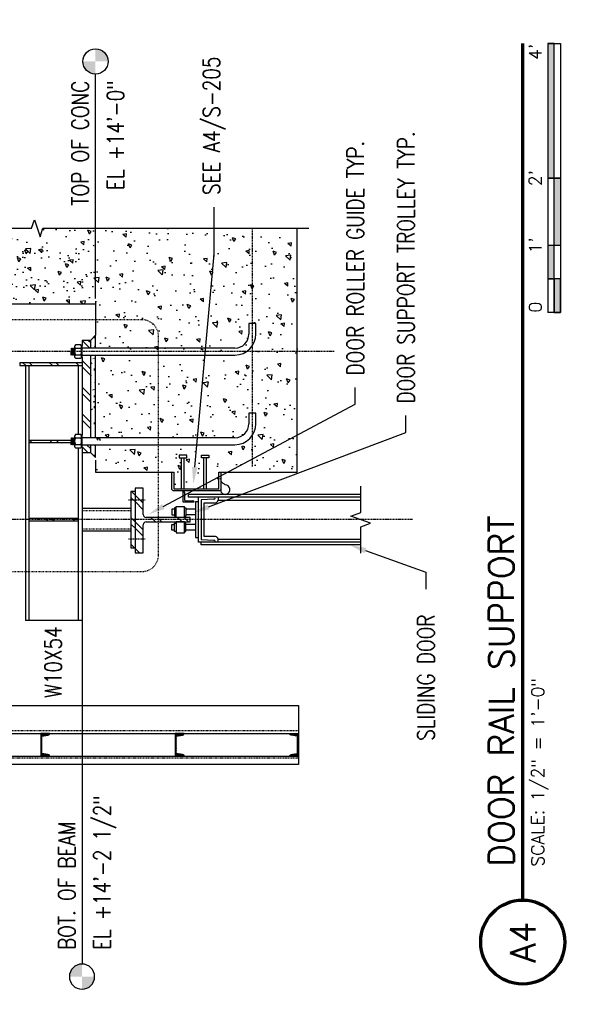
# Model space of a CAD drawing. Header units: inches. Extents: x -16710 to 18720, y -1252 to 1160.
# Tile 29 of 35: x 5022 to 5123, y -646 to -470. Entities that reach past the tile are written whole.
import ezdxf
from ezdxf import colors
from ezdxf.entities.mleader import LeaderData, LeaderLine
from ezdxf.enums import TextEntityAlignment as Align
from ezdxf.math import Vec2, Vec3

# ---------------------------------------------------------------- set-up
doc = ezdxf.new("R2010")
doc.units = ezdxf.units.IN
doc.header["$MEASUREMENT"] = 0
for name, pattern in [('Center 1_4_', [0.53125, 0.25, -0.09375, 0.09375, -0.09375]), ('Dash', [0.25, 0.125, -0.125]), ('Dash - 1_16_', [0.1875, 0.125, -0.0625]), ('Hidden 3_32_', [0.140625, 0.09375, -0.046875])]:
    doc.linetypes.add(name, pattern=pattern)
doc.layers.get('0').update_dxf_attribs({"color": 243})
for name, color, linetype in [('A-WALL-PATT', 8, 'Continuous'), ('G-ANNO-TTLB', 7, 'Continuous'), ('S-ANNO-NOTE', 2, 'Continuous'), ('S-ANNO-SYMB', 2, 'Continuous'), ('S-BEAM', 3, 'Continuous'), ('S-COLS', 3, 'Continuous'), ('S-DETL', 90, 'Continuous'), ('S-DETL-CNTR', 1, 'Center 1_4_'), ('S-DETL-GENF', 92, 'Continuous'), ('S-DETL-GENF-HDLN', 1, 'Dash'), ('S-DETL-MEDM', 3, 'Continuous'), ('S-DETL-PATT', 8, 'Continuous'), ('S-DETL-THIN', 1, 'Continuous')]:
    doc.layers.add(name, color=color, linetype=linetype)
doc.layers.get('0').off()
doc.styles.add('Annotative', font='romans.shx', dxfattribs={"width": 0.8, "height": 0.125})
doc.styles.add('Arial', font='romans.shx', dxfattribs={"width": 0.8})
pattern_1 = [(45, (101.6158, 11.235), (-2.37588, 2.37588), []), (45, (101.6158, 14.835), (-2.37588, 2.37588), [])]
pattern_2 = [(45, (-1647.78537, -92.01282), (-0.176776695, 0.176776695), []), (45, (-1647.78537, -91.88782), (-0.176776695, 0.176776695), [])]

# ---------------------------------------------------------------- blocks, each defined once
blk = doc.blocks.new('050500_SteelBasePlate-Section - base plate detail-1792527-DOOR RAIL SUPPORT 3')
at = {"layer": 'S-DETL-GENF'}
h = blk.add_hatch(dxfattribs=at)
h.set_pattern_fill('FP_3', color=256, style=0, pattern_type=2)
h.set_pattern_definition([(45, (820.925, 103), (-2.37588, 2.37588), []), (45, (820.925, 106.6), (-2.37588, 2.37588), [])])
h.paths.add_polyline_path([(824.83, 168.9), (826.21, 168.9), (826.21, 170.4), (824.83, 170.39), (824.83, 170.27)])
h.paths.add_polyline_path([(806.58, 168.9), (807.58, 168.9), (807.58, 170.39), (806.21, 170.4), (806.21, 168.9)])
h.paths.add_polyline_path([(808.83, 168.9), (823.58, 168.9), (823.58, 170.39), (808.83, 170.39)])
at = {"layer": 'S-DETL-MEDM', "lineweight": 9}
h = blk.add_hatch(dxfattribs=at)
h.set_pattern_fill('FP_4', color=256, style=0, pattern_type=2)
h.set_pattern_definition([(0, (820.925, 103), (3.84, 0.96), [0.3168, -2.563, 0.3168, -2.563, -15.36]), (0, (820.925, 103), (3.84, 0.96), [-5.76, 0.3168, -5.443, 0.3168, -2.563, -6.72]), (0, (820.925, 103), (3.84, 0.96), [-14.4, 0.3168, -1.603, 0.3168, -4.483]), (120, (822.365, 103.48), (-2.751384, 2.845538), [0.3168, -2.563, 0.3168, -2.563, -15.36]), (120, (822.365, 103.48), (-2.751384, 2.845538), [-5.76, 0.3168, -5.443, 0.3168, -2.563, -6.72]), (120, (822.365, 103.48), (-2.751384, 2.845538), [-14.4, 0.3168, -1.603, 0.3168, -4.483]), (240, (822.845, 105.4), (-1.088616, -3.805538), [0.3168, -2.563, 0.3168, -2.563, -15.36]), (240, (822.845, 105.4), (-1.088616, -3.805538), [-5.76, 0.3168, -5.443, 0.3168, -2.563, -6.72]), (240, (822.845, 105.4), (-1.088616, -3.805538), [-14.4, 0.3168, -1.603, 0.3168, -4.483])])
h.paths.add_polyline_path([(824.83, 168), (827.11, 168), (826.21, 168.9), (824.83, 168.9)])
h.paths.add_polyline_path([(806.58, 168), (807.58, 168), (807.58, 168.9), (806.21, 168.9), (805.31, 168)])
h.paths.add_polyline_path([(823.58, 168), (823.58, 168.9), (808.83, 168.9), (808.83, 168), (822.8, 168)])
at = {"layer": 'S-DETL-MEDM'}
for p, q in [((806.21, 168.9), (805.31, 168)), ((807.13, 170.4), (806.21, 170.4)), ((806.21, 170.4), (806.21, 168.9)), ((807.58, 168.9), (806.21, 168.9)), ((823.58, 168.9), (808.83, 168.9)), ((823.13, 170.4), (809.28, 170.4)), ((826.21, 168.9), (824.83, 168.9)), ((826.21, 170.4), (825.28, 170.4)), ((826.21, 168.9), (826.21, 170.4)), ((827.11, 168), (826.21, 168.9)), ((805.31, 168), (807.58, 168)), ((808.83, 168), (823.58, 168)), ((824.83, 168), (827.11, 168))]:
    blk.add_line(p, q, dxfattribs=at)
blk = doc.blocks.new('anchor bolts hook-side - 1 1_4_-1810053-DOOR RAIL SUPPORT 3')
at = {"layer": 'S-DETL-GENF', "lineweight": -3}
for p, q in [((824.72, 172.35), (823.58, 172.35)), ((823.58, 172.35), (823.69, 172.27)), ((823.58, 172.35), (824.83, 172.27)), ((823.69, 172.27), (823.58, 172.19)), ((823.69, 172.27), (824.72, 172.19)), ((824.83, 172.27), (824.72, 172.35)), ((824.72, 172.19), (824.83, 172.27)), ((823.04, 171.57), (823.04, 170.62)), ((825.28, 170.47), (823.13, 170.47)), ((823.13, 170.47), (823.13, 170.39)), ((823.33, 170.47), (823.13, 170.47)), ((823.58, 171.72), (823.33, 171.72)), ((823.58, 172.19), (823.69, 172.11)), ((823.58, 172.19), (824.83, 172.11)), ((823.69, 172.11), (823.58, 172.03)), ((823.58, 172.03), (823.69, 171.96)), ((823.58, 172.03), (824.83, 171.96)), ((823.69, 171.96), (823.58, 171.88)), ((823.58, 171.88), (823.69, 171.8)), ((823.58, 171.88), (824.84, 171.8)), ((823.69, 171.8), (823.58, 171.72)), ((823.58, 171.72), (824.72, 171.72)), ((823.62, 171.57), (823.62, 170.62)), ((823.69, 172.11), (824.72, 172.03)), ((823.69, 171.96), (824.72, 171.88)), ((823.69, 171.8), (824.72, 171.72)), ((824.83, 172.11), (824.72, 172.19)), ((824.72, 172.03), (824.83, 172.11)), ((824.83, 171.96), (824.72, 172.03)), ((824.72, 171.88), (824.83, 171.96)), ((824.84, 171.8), (824.72, 171.88)), ((824.72, 171.72), (824.84, 171.8)), ((825.09, 171.72), (824.72, 171.72)), ((824.8, 171.57), (824.8, 170.62)), ((825.09, 170.47), (825.28, 170.47)), ((825.28, 170.39), (825.28, 170.47)), ((825.38, 170.62), (825.38, 171.57)), ((823.13, 170.39), (825.28, 170.39)), ((823.58, 170.39), (823.58, 143.12)), ((824.83, 143.12), (824.83, 170.39)), ((829.21, 140.62), (827.33, 140.62)), ((829.21, 139.37), (829.21, 140.62)), ((827.33, 139.37), (829.21, 139.37))]:
    blk.add_line(p, q, dxfattribs=at)
for centre, radius, start, end in [((823.33, 171.37), 0.352, 90, 145.4216), ((823.33, 171.37), 0.352, 34.5784, 145.4216), ((823.33, 170.82), 0.352, 214.5784, 270), ((823.33, 170.82), 0.352, 214.5784, 325.4216), ((824.21, 170.5), 1.22, 61.0365, 118.9635), ((824.21, 171.69), 1.22, 241.0365, 298.9635), ((825.09, 171.37), 0.352, 34.5784, 145.4216), ((825.09, 170.82), 0.352, 214.5784, 325.4216), ((825.09, 171.37), 0.352, 34.5784, 90), ((825.09, 171.37), 0.352, 34.5784, 90), ((825.09, 170.82), 0.352, 270, 325.4216), ((827.33, 143.12), 3.75, 180, 270), ((827.33, 143.12), 2.5, 180, 270)]:
    blk.add_arc(centre, radius, start, end, dxfattribs=at)
blk = doc.blocks.new('051200_SteelFraming-AISC-Tube-Shapes-Side - HSS4X4X3_8-2078415-DOOR RAIL SUPPORT 3')
at = {"layer": 'S-DETL-GENF', "lineweight": -3}
for p, q in [((796.71, 170.4), (792.71, 170.4)), ((792.71, 170.4), (792.71, 161.66)), ((796.71, 161.66), (796.71, 170.4))]:
    blk.add_line(p, q, dxfattribs=at)
at = {"layer": 'S-DETL-GENF-HDLN', "lineweight": -3}
for p, q in [((793.05, 170.4), (793.05, 161.66)), ((796.36, 170.4), (796.36, 161.66))]:
    blk.add_line(p, q, dxfattribs=at)
blk = doc.blocks.new('Break Line - Break Line-2027386-DOOR RAIL SUPPORT 3')
at = {"layer": 'S-DETL-MEDM'}
for p, q in [((843.71, 222.27), (843.71, 179.42)), ((843.71, 179.42), (845.21, 178.92)), ((845.21, 178.92), (842.21, 177.92)), ((842.21, 177.92), (843.71, 177.42)), ((843.71, 177.42), (843.71, 129.94))]:
    blk.add_line(p, q, dxfattribs=at)
blk = doc.blocks.new('*U151')
at = {"linetype": 'Continuous', "lineweight": 70}
blk.add_line((1.125, 0.625), (7.4939, 0.625), dxfattribs=at)
at = {"lineweight": 70}
blk.add_circle((0.8125, 0.625), 0.3125, dxfattribs=at)
at = {"style": 'Arial'}
blk.add_attdef('DRAWING_AREA_TITLE', text='', height=0.1875, dxfattribs=at).set_placement((1.3743, 0.6339), align=Align.BOTTOM_LEFT)
blk.add_attdef('X#', text='', height=0.1875, dxfattribs=at).set_placement((0.8125, 0.625), align=Align.MIDDLE_CENTER)
blk.add_attdef('SCALE:', text='', height=0.0938, dxfattribs=at).set_placement((1.3743, 0.5606), align=Align.TOP_LEFT)
blk = doc.blocks.new('*U158')
for points in [[(-1.75, -0.2344), (-1.5, -0.2344), (-1.5, -0.1875), (-1.75, -0.1875)], [(-1, -0.2344), (0, -0.2344), (0, -0.1875), (-1, -0.1875)], [(-2, -0.2812), (-1.75, -0.2812), (-1.75, -0.2344), (-2, -0.2344)], [(-1.5, -0.2344), (-1, -0.2344), (-1, -0.2812), (-1.5, -0.2812)]]:
    blk.add_hatch(color=256).paths.add_polyline_path(points)
for p, q in [((0, -0.1875), (-2, -0.1875)), ((-2, -0.2812), (-2, -0.1875)), ((-1.75, -0.2812), (-1.75, -0.1875)), ((-1.5, -0.2812), (-1.5, -0.1875)), ((-1, -0.2812), (-1, -0.1885)), ((0, -0.1875), (0, -0.2812)), ((-2, -0.2344), (0, -0.2344)), ((0, -0.2812), (-2, -0.2812))]:
    blk.add_line(p, q)
at = {"flags": 128}
for points in [[(-1.75, -0.2344), (-1.5, -0.2344), (-1.5, -0.1875), (-1.75, -0.1875), (-1.75, -0.2344)], [(-1, -0.2344), (0, -0.2344), (0, -0.1875), (-1, -0.1875), (-1, -0.2344)], [(-2, -0.2812), (-1.75, -0.2812), (-1.75, -0.2344), (-2, -0.2344), (-2, -0.2812)], [(-1.5, -0.2344), (-1, -0.2344), (-1, -0.2812), (-1.5, -0.2812), (-1.5, -0.2344)]]:
    blk.add_lwpolyline(points, close=True, dxfattribs=at)
at = {"style": 'Arial'}
blk.add_text('0', height=0.0937, dxfattribs=at).set_placement((-2, -0.0937), align=Align.MIDDLE_LEFT)
for s, p in [("1'", (-1.5, -0.0937)), ("2'", (-1, -0.0937))]:
    blk.add_text(s, height=0.09375, dxfattribs=at).set_placement(p, align=Align.MIDDLE_CENTER)
blk.add_text("4'", height=0.09375, dxfattribs=at).set_placement((0, -0.0937), align=Align.MIDDLE_RIGHT)
blk = doc.blocks.new('Level Circle AEC')
at = {"layer": 'S-ANNO-SYMB', "lineweight": -3}
h = blk.add_hatch(color=256, dxfattribs=at)
edge = h.paths.add_edge_path()
edge.add_line((373.71, 0), (367.71, 0))
edge.add_arc((373.71, 0), 6, 90, 180, ccw=False)
edge.add_line((373.71, 6), (373.71, 0))
h = blk.add_hatch(color=256, dxfattribs=at)
edge = h.paths.add_edge_path()
edge.add_line((373.71, -6), (373.71, 0))
edge.add_line((373.71, 0), (379.71, 0))
edge.add_arc((373.71, 0), 6, 270, 360, ccw=False)
blk.add_circle((373.71, 0), 6, dxfattribs=at)
blk = doc.blocks.new('051200_StructuralFraming-C-Channel - C4X5_4-V15-DOOR RAIL SUPPORT 2')
at = {"lineweight": -3}
for p, q in [((753.71, 202), (753.71, 200.42)), ((757.71, 202), (753.71, 202)), ((754, 200.72), (754.18, 201.82)), ((754.18, 201.82), (757.24, 201.82)), ((757.24, 201.82), (757.41, 200.72)), ((757.71, 200.42), (757.71, 202))]:
    blk.add_line(p, q, dxfattribs=at)
for centre, start, end in [((753.71, 200.72), 270, 0), ((757.71, 200.72), 180, 270)]:
    blk.add_arc(centre, 0.296, start, end, dxfattribs=at)
blk = doc.blocks.new('A4 S507')
at = {"layer": 'A-WALL-PATT', "lineweight": -3}
h = blk.add_hatch(dxfattribs=at)
h.set_pattern_fill('AR-CONC', color=8, style=0)
h.set_pattern_definition([(50, (-1669.1007, -91.765), (7.172602, -0.627521), [0.75, -8.25]), (355, (-1669.101, -91.765), (-1.387513, 7.52192), [0.6, -6.6]), (100.45144, (-1668.503, -91.817), (5.785088, 6.8944), [0.637402, -7.01142]), (46.1842, (-1669.101, -89.765), (10.672413, -1.655193), [1.125, -12.375]), (96.63564, (-1668.211, -89.903), (9.34662, 9.741186), [0.956103, -10.51714]), (351.18416, (-1669.101, -89.765), (9.34662, 9.741186), [0.9, -9.9]), (21, (-1668.1007, -90.265), (5.96907, -4.026189), [0.75, -8.25]), (326, (-1668.101, -90.265), (2.433153, 7.2515), [0.6, -6.6]), (71.45144, (-1667.603, -90.6004), (8.402224, 3.225312), [0.637402, -7.01142]), (37.5, (-1669.1007, -91.765), (0.1215986, 3.3289385), [0, -6.52, 0, -6.7, 0, -6.625]), (7.5, (-1669.1007, -91.765), (2.6306954, 3.944117), [0, -3.82, 0, -6.37, 0, -2.525]), (327.5, (-1671.3307, -91.765), (5.3382244, -0.2255487), [0, -2.5, 0, -7.8, 0, -10.35]), (317.5, (-1672.3307, -91.765), (5.831862, 1.00105), [0, -3.25, 0, -5.18, 0, -7.35])])
edge = h.paths.add_edge_path()
edge.add_line((121.8967, 150.2351), (113.8967, 150.2351))
edge.add_line((113.8967, 150.2351), (113.8967, 76.2351))
edge.add_line((113.8967, 76.2351), (107.7967, 76.2351))
edge.add_line((107.7967, 76.2351), (105.5218, 76.2351))
edge.add_line((105.5218, 76.2351), (105.5218, 51.3601))
edge.add_arc((108.0218, 51.3601), 2.5, 180, 270)
edge.add_line((108.0218, 48.8601), (109.8968, 48.8601))
edge.add_line((109.8968, 48.8601), (109.8968, 47.6101))
edge.add_line((109.8968, 47.6101), (108.0218, 47.6101))
edge.add_arc((108.0218, 51.3601), 3.75, 180, 270, ccw=False)
edge.add_line((104.2718, 51.3601), (104.2718, 76.2351))
edge.add_line((104.2718, 76.2351), (89.5216, 76.2351))
edge.add_line((89.5216, 76.2351), (89.5216, 51.3601))
edge.add_arc((92.0216, 51.3601), 2.5, 180, 270)
edge.add_line((92.0216, 48.8601), (93.8966, 48.8601))
edge.add_line((93.8966, 48.8601), (93.8966, 47.6101))
edge.add_line((93.8966, 47.6101), (92.0216, 47.6101))
edge.add_arc((92.0216, 51.3601), 3.75, 180, 270, ccw=False)
edge.add_line((88.2716, 51.3601), (88.2716, 76.2351))
edge.add_line((88.2716, 76.2351), (85.9967, 76.2351))
edge.add_line((85.9967, 76.2351), (83.8967, 76.2351))
edge.add_line((83.8967, 76.2351), (83.8967, 62.2351))
edge.add_line((83.8967, 62.2351), (80.8967, 62.2351))
edge.add_line((80.8967, 62.2351), (80.8967, 60.8601))
edge.add_line((80.8967, 60.8601), (86.4085, 60.8601))
edge.add_line((86.4085, 60.8601), (86.4085, 61.2853))
edge.add_line((86.4085, 61.2853), (86.8809, 61.2853))
edge.add_line((86.8809, 61.2853), (86.8809, 59.9467))
edge.add_line((86.8809, 59.9467), (86.4085, 59.9467))
edge.add_line((86.4085, 59.9467), (86.4085, 60.4148))
edge.add_line((86.4085, 60.4148), (80.8967, 60.4148))
edge.add_line((80.8967, 60.4148), (80.8967, 56.9275))
edge.add_line((80.8967, 56.9275), (86.4085, 56.9275))
edge.add_line((86.4085, 56.9275), (86.4085, 57.3444))
edge.add_line((86.4085, 57.3444), (86.8809, 57.3444))
edge.add_line((86.8809, 57.3444), (86.8809, 56.0058))
edge.add_line((86.8809, 56.0058), (86.4085, 56.0058))
edge.add_line((86.4085, 56.0058), (86.4085, 56.4226))
edge.add_line((86.4085, 56.4226), (80.8967, 56.4226))
edge.add_line((80.8967, 56.4226), (80.8967, 54.2351))
edge.add_line((80.8967, 54.2351), (83.8967, 54.2351))
edge.add_line((83.8967, 54.2351), (83.8967, 53.8601))
edge.add_line((83.8967, 53.8601), (83.8967, 40.2351))
edge.add_line((83.8967, 40.2351), (127.3967, 40.2351))
edge.add_line((127.3967, 40.2351), (127.3967, 85.6252))
edge.add_line((127.3967, 85.6252), (125.8967, 86.1252))
edge.add_line((125.8967, 86.1252), (128.8967, 87.1252))
edge.add_line((128.8967, 87.1252), (127.3967, 87.6252))
edge.add_line((127.3967, 87.6252), (127.3967, 128.2351))
edge.add_line((127.3967, 128.2351), (121.8967, 128.2351))
edge.add_line((121.8967, 128.2351), (121.8967, 150.2351))
h = blk.add_hatch(dxfattribs=at)
h.set_pattern_fill('AR-CONC', color=8, style=0)
h.set_pattern_definition([(50, (-719.309, -91.765), (7.1726, -0.62752), [0.75, -8.25]), (355, (-719.309, -91.765), (-1.387513, 7.52192), [0.6, -6.6]), (100.4514, (-718.7115, -91.817), (5.78509, 6.8944), [0.6374, -7.01142]), (46.1842, (-719.309, -89.765), (10.67241, -1.65519), [1.125, -12.375]), (96.6356, (-718.42, -89.903), (9.34662, 9.74119), [0.9561, -10.51714]), (351.1842, (-719.309, -89.765), (9.34662, 9.74119), [0.9, -9.9]), (21, (-718.309, -90.265), (5.96907, -4.02619), [0.75, -8.25]), (326, (-718.309, -90.265), (2.433153, 7.2515), [0.6, -6.6]), (71.4514, (-717.812, -90.6004), (8.402224, 3.22531), [0.6374, -7.01142]), (37.5, (-719.3092, -91.765), (0.1215986, 3.3289385), [0, -6.52, 0, -6.7, 0, -6.625]), (7.5, (-719.3092, -91.765), (2.630695, 3.944117), [0, -3.82, 0, -6.37, 0, -2.525]), (327.5, (-721.5392, -91.765), (5.338224, -0.225549), [0, -2.5, 0, -7.8, 0, -10.35]), (317.5, (-722.5392, -91.765), (5.831862, 1.00105), [0, -3.25, 0, -5.18, 0, -7.35])])
h.paths.add_polyline_path([(122.8967, 76.2351), (124.3967, 76.2351), (124.3967, 85.6551), (122.8967, 86.1551), (125.8967, 87.1551), (124.3967, 87.6551), (124.3967, 128.2351), (113.8967, 128.2351), (113.8967, 76.2351)])
h = blk.add_hatch(dxfattribs=at)
h.set_pattern_fill('FP_3', color=8, style=0, pattern_type=2)
h.set_pattern_definition(pattern_1)
h.paths.add_polyline_path([(103.3967, 78.6351), (103.3967, 89.7351), (102.8967, 89.7351), (102.8967, 78.6351)])
h = blk.add_hatch(dxfattribs=at)
h.set_pattern_fill('FP_3', color=8, style=0, pattern_type=2)
h.set_pattern_definition(pattern_1)
h.paths.add_polyline_path([(75.5842, 79.2501), (75.5842, 88.1201), (75.2092, 88.1201), (75.2092, 79.2501)])
h = blk.add_hatch(dxfattribs=at)
h.set_pattern_fill('FP_3', color=8, style=0, pattern_type=2)
h.set_pattern_definition([(45, (102.061, 11.235), (-2.37588, 2.37588), []), (45, (102.061, 14.835), (-2.37588, 2.37588), [])])
h.paths.add_polyline_path([(89.5294, 80.5822), (89.5294, 88.1201), (89.1544, 88.1201), (89.1544, 80.5822)])
h = blk.add_hatch(dxfattribs=at)
h.set_pattern_fill('FP_3', color=8, style=0, pattern_type=2)
h.set_pattern_definition(pattern_1)
h.paths.add_polyline_path([(75.8017, 59.358), (75.8017, 67.2076), (75.8187, 67.337), (75.8687, 67.4576), (75.9481, 67.5612), (76.0517, 67.6406), (76.1723, 67.6906), (76.3017, 67.7076), (81.0467, 67.7076), (81.0467, 69.1476), (69.4967, 69.1476), (69.4967, 67.7076), (74.4917, 67.7076), (74.6211, 67.6906), (74.7417, 67.6406), (74.8453, 67.5612), (74.9247, 67.4576), (74.9747, 67.337), (74.9917, 67.2076), (74.9917, 59.358)])
h = blk.add_hatch(dxfattribs=at)
h.set_pattern_fill('FP_3', color=8, style=0, pattern_type=2)
h.set_pattern_definition(pattern_1)
h.paths.add_polyline_path([(74.4917, 69.1476), (80.3967, 69.1476), (80.3967, 69.8976), (70.3967, 69.8976), (70.3967, 69.1476)])
at = {"layer": 'S-DETL-PATT'}
h = blk.add_hatch(dxfattribs=at)
h.set_pattern_fill('STEEL', color=256, scale=2)
h.set_pattern_definition(pattern_2)
h.paths.add_polyline_path([(33.212, 84.4072, 0.41421356), (33.508, 84.7032), (33.6822, 85.8032), (36.7418, 85.8032), (36.916, 84.7032, 0.41421356), (37.212, 84.4072), (37.212, 85.9872), (33.212, 85.9872)])
h = blk.add_hatch(dxfattribs=at)
h.set_pattern_fill('STEEL', color=256, scale=2)
h.set_pattern_definition(pattern_2)
h.paths.add_polyline_path([(33.6822, 61.8032), (36.7418, 61.8032), (36.916, 60.7032, 0.41421356), (37.212, 60.4072), (37.212, 61.9872), (33.212, 61.9872), (33.212, 60.4072, 0.41421356), (33.508, 60.7032)])
h = blk.add_hatch(dxfattribs=at)
h.set_pattern_fill('STEEL', color=256, scale=2)
h.set_pattern_definition(pattern_2)
h.paths.add_polyline_path([(33.508, 41.2712, 0.41421356), (33.212, 41.5672), (33.212, 39.9872), (37.212, 39.9872), (37.212, 41.5672, 0.41421356), (36.916, 41.2712), (36.7418, 40.1712), (33.6822, 40.1712)])
at = {"layer": 'S-ANNO-SYMB', "lineweight": -3}
blk.add_line((114.8967, 76.2351), (154.9276, 76.2351), dxfattribs=at)
at = {"layer": 'S-ANNO-SYMB', "linetype": 'Dash', "lineweight": -3}
blk.add_lwpolyline([(108.0793, 64.9688, 0.41421356), (111.0793, 67.9688), (111.0793, 91.294, 0.41421356), (108.0793, 94.294), (69.1336, 94.294, 0.41421356), (66.1336, 91.294), (66.1336, 67.9688, 0.41421356), (69.1336, 64.9688)], format="xyb", close=True, dxfattribs=at)
at = {"layer": 'S-BEAM', "lineweight": -3}
for p, q in [((113.8967, 150.2351), (113.8967, 76.2351)), ((102.8967, 89.7351), (102.8967, 78.6351)), ((103.3967, 89.7351), (102.8967, 89.7351)), ((103.3967, 78.6351), (103.3967, 89.7351)), ((85.9967, 76.2351), (83.8967, 76.2351)), ((83.8967, 76.2351), (83.8967, 62.2351)), ((114.3967, 76.2351), (108.2967, 76.2351)), ((83.8967, 54.2351), (83.8967, 40.2351)), ((83.8967, 40.2351), (127.3967, 40.2351))]:
    blk.add_line(p, q, dxfattribs=at)
at = {"layer": 'S-BEAM'}
for p, q in [((57.3967, 88.1201), (57.3967, 88.7351)), ((102.8967, 88.7351), (57.3967, 88.7351)), ((57.3967, 87.4226), (57.3967, 88.1201)), ((75.2092, 88.1201), (57.3967, 88.1201)), ((89.1544, 88.1201), (75.5842, 88.1201)), ((102.8967, 88.1201), (89.5294, 88.1201)), ((57.3967, 79.9476), (57.3967, 87.4226)), ((57.3967, 79.2501), (57.3967, 79.9476)), ((57.3967, 78.6351), (57.3967, 79.2501)), ((57.3967, 79.2501), (75.2092, 79.2501)), ((75.5842, 79.2501), (88.2267, 79.2501)), ((90.5665, 79.2501), (102.8967, 79.2501)), ((73.3967, 78.6351), (57.3967, 78.6351)), ((87.3967, 78.6351), (77.3967, 78.6351))]:
    blk.add_line(p, q, dxfattribs=at)
at = {"layer": 'S-COLS', "linetype": 'Hidden 3_32_'}
blk.add_line((37.712, 39.9872), (37.712, 130.4276), dxfattribs=at)
at = {"layer": 'S-COLS'}
for p, q in [((42.212, 130.2471), (42.212, 39.9872)), ((37.212, 108.4072), (37.212, 39.9872)), ((37.212, 84.4072), (37.212, 84.2783)), ((42.212, 39.9872), (37.212, 39.9872))]:
    blk.add_line(p, q, dxfattribs=at)
at = {"layer": 'S-DETL', "lineweight": -3}
for p, q in [((31.712, 39.9872), (31.712, 134.5276)), ((33.212, 134.5588), (33.212, 39.9872)), ((75.2092, 88.1201), (75.2092, 79.2501)), ((75.5842, 88.1201), (75.2092, 88.1201)), ((75.5842, 79.2501), (75.5842, 88.1201)), ((89.1544, 88.1201), (89.1544, 80.5822)), ((89.5294, 88.1201), (89.1544, 88.1201)), ((89.5294, 80.5822), (89.5294, 88.1201)), ((75.2092, 79.2501), (75.5842, 79.2501)), ((80.3967, 69.8976), (70.3967, 69.8976)), ((70.3967, 69.8976), (70.3967, 69.1476)), ((80.3967, 69.1476), (80.3967, 69.8976)), ((75.0217, 61.8551), (73.0217, 61.8551)), ((73.0217, 61.8551), (73.0217, 60.3551)), ((73.2717, 62.1051), (74.7717, 62.1051)), ((73.2717, 61.8551), (73.2717, 62.1051)), ((73.5217, 62.1051), (73.5217, 62.6051)), ((73.5217, 62.6051), (74.5217, 62.6051)), ((74.5217, 62.6051), (74.5217, 62.1051)), ((74.7717, 62.1051), (74.7717, 61.8551)), ((75.0217, 60.3551), (75.0217, 61.8551)), ((75.7717, 60.3551), (75.7717, 61.8551)), ((75.7717, 61.8551), (77.7717, 61.8551)), ((77.5217, 62.1051), (76.0217, 62.1051)), ((76.0217, 62.1051), (76.0217, 61.8551)), ((77.2717, 62.6051), (76.2717, 62.6051)), ((76.2717, 62.6051), (76.2717, 62.1051)), ((77.2717, 62.1051), (77.2717, 62.6051)), ((77.5217, 61.8551), (77.5217, 62.1051)), ((77.7717, 61.8551), (77.7717, 60.3551)), ((73.0217, 60.3551), (75.0217, 60.3551)), ((73.2717, 60.3551), (73.2717, 60.1051)), ((73.2717, 60.1051), (74.7717, 60.1051)), ((73.5217, 58.3601), (73.5217, 60.1051)), ((74.5217, 58.3601), (74.5217, 60.1051)), ((74.7717, 60.1051), (74.7717, 60.3551)), ((75.7717, 60.3551), (77.7717, 60.3551)), ((76.0217, 60.1051), (76.0217, 60.3551)), ((77.5217, 60.1051), (76.0217, 60.1051)), ((76.2717, 58.3601), (76.2717, 60.1051)), ((77.2717, 58.3601), (77.2717, 60.1051)), ((77.5217, 60.3551), (77.5217, 60.1051)), ((78.5842, 58.3601), (72.2092, 58.3601)), ((72.2092, 58.3601), (72.2092, 57.8601)), ((78.5842, 57.8601), (78.5842, 58.3601)), ((79.3967, 28.9056), (79.3967, 59.6101)), ((79.3967, 59.6101), (79.8967, 59.6101)), ((79.8967, 28.9056), (79.8967, 59.6101)), ((70.8967, 28.9056), (70.8967, 57.3601)), ((70.8967, 57.3601), (71.3967, 57.3601)), ((71.3967, 57.8601), (79.3967, 57.8601)), ((71.3967, 28.9056), (71.3967, 57.8601)), ((71.844, 57.3601), (71.7246, 55.097)), ((78.9479, 57.3601), (71.844, 57.3601)), ((72.3944, 54.8338), (72.3944, 56.8601)), ((72.3944, 56.8601), (78.3974, 56.8601)), ((78.3974, 56.8601), (78.3974, 54.8338)), ((79.0636, 55.0973), (78.9479, 57.3601)), ((71.3967, 54.3601), (71.8951, 54.3601)), ((71.8951, 54.3601), (71.8951, 28.9056)), ((79.3967, 54.3601), (78.8967, 54.3601)), ((78.8967, 54.3601), (78.8967, 28.9056)), ((33.212, 39.9872), (31.712, 39.9872)), ((74.7639, 27.167), (76.0295, 30.6443)), ((76.0295, 30.6443), (76.6623, 28.9056)), ((69.3967, 28.9056), (74.1311, 28.9056)), ((74.1311, 28.9056), (74.7639, 27.167)), ((76.6623, 28.9056), (81.3967, 28.9056))]:
    blk.add_line(p, q, dxfattribs=at)
at = {"layer": 'S-DETL', "linetype": 'Dash - 1_16_', "lineweight": -3}
for p, q in [((32.888, 134.552), (32.888, 39.9872)), ((71.8967, 67.3591), (71.8967, 70.3591)), ((78.8967, 67.3591), (78.8967, 70.3591))]:
    blk.add_line(p, q, dxfattribs=at)
at = {"layer": 'S-DETL', "lineweight": -3}
for centre, radius, start, end in [((71.475, 55.1101), 0.25, 270, 356.981875), ((71.8951, 54.8601), 0.5, 270, 356.981875), ((78.8967, 54.8601), 0.5, 183.018125, 270), ((79.3133, 55.1101), 0.25, 182.928842, 270)]:
    blk.add_arc(centre, radius, start, end, dxfattribs=at)
at = {"layer": 'S-DETL-CNTR', "lineweight": -3}
for p, q in [((75.3967, 19.6927), (75.3967, 159.2278)), ((105.3968, 33.6551), (105.3968, 159.2278)), ((82.6729, 53.7922), (82.6729, 54.4915)), ((84.8968, 48.2351), (127.3967, 48.2351))]:
    blk.add_line(p, q, dxfattribs=at)
at = {"layer": 'S-DETL-MEDM', "lineweight": -3}
for p, q in [((78.5217, 58.6101), (78.5217, 60.6101)), ((78.5217, 60.6101), (80.5217, 60.6101)), ((78.7717, 60.1101), (78.7717, 58.8601)), ((80.2717, 60.3601), (79.0217, 60.3601)), ((80.8967, 60.8601), (86.4085, 60.8601)), ((80.8967, 60.4148), (86.4085, 60.4148)), ((80.8967, 56.9275), (86.4085, 56.9275)), ((80.8967, 56.4226), (86.4085, 56.4226))]:
    blk.add_line(p, q, dxfattribs=at)
blk.add_lwpolyline([(83.8967, 53.8601), (80.8967, 53.8601, -0.41421356), (80.5217, 54.2351), (80.5217, 62.2351, -0.41421356), (80.8967, 62.6101), (83.8967, 62.6101), (83.8967, 62.2351), (80.8967, 62.2351), (80.8967, 54.2351), (83.8967, 54.2351)], format="xyb", close=True, dxfattribs=at)
for points in [[(86.4085, 61.2853), (86.4085, 59.9467), (86.8809, 59.9467), (86.8809, 61.2853)], [(86.4085, 56.0058), (86.4085, 57.3444), (86.8809, 57.3444), (86.8809, 56.0058)]]:
    blk.add_lwpolyline(points, close=True, dxfattribs=at)
for centre, start, end in [((79.0217, 60.1101), 90, 180), ((80.2717, 60.6101), 270, 0), ((78.5217, 58.8601), 270, 0)]:
    blk.add_arc(centre, 0.25, start, end, dxfattribs=at)
at = {"layer": 'S-DETL-THIN', "lineweight": -3}
for p, q in [((69.4967, 69.1476), (69.4967, 67.7076)), ((81.0467, 69.1476), (69.4967, 69.1476)), ((81.0467, 67.7076), (81.0467, 69.1476)), ((69.4967, 67.7076), (74.4917, 67.7076)), ((74.9917, 67.2076), (74.9917, 59.358)), ((75.8017, 59.358), (75.8017, 67.2076)), ((76.3017, 67.7076), (81.0467, 67.7076)), ((74.9917, 59.358), (75.8017, 59.358)), ((82.8926, 53.8478), (80.3577, 53.8478))]:
    blk.add_line(p, q, dxfattribs=at)
for centre, radius, start, end in [((74.4917, 67.2076), 0.5, 360, 90), ((76.3017, 67.2076), 0.5, 90, 180), ((80.77, 53.0957), 0.8577, 118.729292, 359.525934), ((84.9676, 50.8502), 4.0207, 131.795172, 146.170895)]:
    blk.add_arc(centre, radius, start, end, dxfattribs=at)
at = {"layer": 'S-ANNO-SYMB', "lineweight": -3}
for name, p, xscale, yscale, zscale in [('Level Circle AEC', (133.9778, 78.6351), -0.375, 0.375, 0.375), ('Level Circle AEC', (17.0375, 76.2351), 0.375, 0.375, 0.375), ('*U158', (160.3544, 0), 24.00000000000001, 24.00000000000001, 24.00000000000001)]:
    blk.add_blockref(name, p, dxfattribs=dict(at, xscale=xscale, yscale=yscale, zscale=zscale))
at = {"layer": 'S-ANNO-SYMB', "lineweight": -3, "xscale": 24.00000000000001, "yscale": 24.00000000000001, "zscale": 24.00000000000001}
blk.add_blockref('*U151', (-19.5, -15), dxfattribs=at).add_auto_attribs({'SCALE:': 'SCALE: 1/2" = 1\'-0"', 'DRAWING_AREA_TITLE': 'DOOR RAIL SUPPORT', 'X#': 'A4'})
at = {"layer": 'S-DETL-GENF', "lineweight": -3}
for name, p in [('Break Line - Break Line-2027386-DOOR RAIL SUPPORT 3', (-716.3092, -91.7948)), ('anchor bolts hook-side - 1 1_4_-1810053-DOOR RAIL SUPPORT 3', (-734.8095, -91.7649)), ('anchor bolts hook-side - 1 1_4_-1810053-DOOR RAIL SUPPORT 3', (-718.8092, -91.7649)), ('051200_SteelFraming-AISC-Tube-Shapes-Side - HSS4X4X3_8-2078415-DOOR RAIL SUPPORT 3', (-719.3092, -91.7649)), ('050500_SteelBasePlate-Section - base plate detail-1792527-DOOR RAIL SUPPORT 3', (-718.8092, -91.7649))]:
    blk.add_blockref(name, p, dxfattribs=at)
at = {"layer": 'S-DETL-THIN', "lineweight": -3}
for p in [(-720.4939, -116.0128), (-720.4939, -140.0128)]:
    blk.add_blockref('051200_StructuralFraming-C-Channel - C4X5_4-V15-DOOR RAIL SUPPORT 2', p, dxfattribs=at)
at = {"layer": 'S-DETL-THIN', "lineweight": -3, "xscale": -1, "rotation": 180}
blk.add_blockref('051200_StructuralFraming-C-Channel - C4X5_4-V15-DOOR RAIL SUPPORT 2', (-720.4939, 241.9872), dxfattribs=at)
at = {"layer": 'S-ANNO-NOTE', "lineweight": -3, "insert": (-1.4012, 82.8565), "char_height": 3, "width": 29.004094, "attachment_point": 1, "line_spacing_factor": 0.981704, "style": 'Annotative', "bg_fill": 3, "box_fill_scale": 1.5, "bg_fill_color": 256, "bg_fill_transparency": 0}
blk.add_mtext('\\pxt3.2,6.4,9.6,12.8,16,19.2,22.4,25.6,28.8,32,35.2,38.4,41.6,44.8,48,51.2,54.4,57.6,60.8,64,67.2,70.4,73.6,76.8,80,83.2,86.4,89.6,92.8,96,99.2,102.4;{BOT. OF BEAM}', dxfattribs=at)
at = {"layer": 'S-ANNO-NOTE', "lineweight": -3, "char_height": 3, "line_spacing_factor": 0.981704, "style": 'Annotative'}
for s, insert, width, attachment_point in [('\\pxt3.2,6.4,9.6,12.8,16,19.2,22.4,25.6,28.8,32,35.2,38.4,41.6,44.8,48,51.2,54.4,57.6,60.8,64,67.2,70.4,73.6,76.8,80,83.2,86.4,89.6,92.8,96,99.2,102.4;W10X54', (49.9601, 83.7859), 9.853346, 5), ('\\pxt3.2,6.4,9.6,12.8,16,19.2,22.4,25.6,28.8,32,35.2,38.4,41.6,44.8,48,51.2,54.4,57.6,60.8,64,67.2,70.4,73.6,76.8,80,83.2,86.4,89.6,92.8,96,99.2,102.4;TOP OF CONC', (153.7512, 80.4565), 37.514539, 3), ('\\A1;\\pxt3.2,6.4,9.6,12.8,16,19.2,22.4,25.6,28.8,32,35.2,38.4,41.6,44.8,48,51.2,54.4,57.6,60.8,64,67.2,70.4,73.6,76.8,80,83.2,86.4,89.6,92.8,96,99.2,102.4;EL +14\'-0"', (153.7512, 74.1623), 31.400315, 3)]:
    blk.add_mtext(s, dxfattribs=dict(at, insert=insert, width=width, attachment_point=attachment_point))
at = {"layer": 'S-ANNO-NOTE', "lineweight": -3}
ml = blk.add_multileader_mtext('Standard', dxfattribs=at)
ml.set_content('DOOR ROLLER GUIDE TYP.', color=256, style='Annotative')
ml.set_leader_properties(color=1, linetype='ByLayer', lineweight=-1)
ml.build(insert=Vec2(0, 0))
ml.multileader.update_dxf_attribs({"text_right_attachment_type": 3, "dogleg_length": 0.125, "arrow_head_size": 3, "scale": 24})
ctx = ml.context
ctx.base_point, ctx.scale, ctx.char_height, ctx.arrow_head_size, ctx.landing_gap_size, ctx.plane_origin = Vec3(98.984, 29.8687), 24, 3, 3, 2.16, Vec3(92.3703, 48.0959)
ctx.right_attachment = 3
notes = []
notes.append((ctx, [(0, (1, 1, 0), (95.984, 29.8687), (1, 0), 3, [(0, [(76.336, 66.7744)], 0, [])])]))
ctx.mtext.insert, ctx.mtext.flow_direction = Vec3(101.144, 31.3687), 5
ml = blk.add_multileader_mtext('Standard', dxfattribs=at)
ml.set_content('DOOR SUPPORT TROLLEY TYP.', color=256, style='Annotative')
ml.set_leader_properties(color=1, linetype='ByLayer', lineweight=-1)
ml.build(insert=Vec2(0, 0))
ml.multileader.update_dxf_attribs({"text_right_attachment_type": 3, "dogleg_length": 0.125, "arrow_head_size": 3, "scale": 24})
ctx = ml.context
ctx.base_point, ctx.scale, ctx.char_height, ctx.arrow_head_size, ctx.landing_gap_size, ctx.plane_origin = Vec3(93.9807, 20.8381), 24, 3, 3, 2.16, Vec3(87.9021, 27.4935)
ctx.right_attachment = 3
notes.append((ctx, [(0, (1, 1, 0), (90.9807, 20.8381), (1, 0), 3, [(0, [(76.5985, 58.8986)], 0, [])])]))
ctx.mtext.insert, ctx.mtext.flow_direction = Vec3(96.1407, 22.3381), 5
ml = blk.add_multileader_mtext('Standard', dxfattribs=at)
ml.set_content('SEE A4/S-205', color=256, style='Annotative')
ml.set_leader_properties(color=1, linetype='ByLayer', lineweight=-1)
ml.build(insert=Vec2(0, 0))
ml.multileader.update_dxf_attribs({"text_right_attachment_type": 3, "dogleg_length": 0.36, "arrow_head_size": 3, "scale": 24})
ctx = ml.context
ctx.base_point, ctx.scale, ctx.char_height, ctx.arrow_head_size, ctx.landing_gap_size, ctx.plane_origin = Vec3(131.185, 55.0411), 24, 3, 3, 2.16, Vec3(111.8045, 55.0411)
ctx.right_attachment = 3
notes.append((ctx, [(0, (1, 1, 0), (122.808, 55.0411), (1, 0), 8.377, [(0, [(81.7622, 58.7856)], 0, [])])]))
ctx.mtext.insert, ctx.mtext.flow_direction = Vec3(133.345, 57.0411), 5
ml = blk.add_multileader_mtext('Standard', dxfattribs=at)
ml.set_content('SLIDING DOOR', color=256, style='Annotative')
ml.set_leader_properties(color=1, linetype='ByLayer', lineweight=-1)
ml.build(insert=Vec2(0, 0))
ml.multileader.update_dxf_attribs({"text_right_attachment_type": 3, "dogleg_length": 0.125, "arrow_head_size": 3, "scale": 24})
ctx = ml.context
ctx.base_point, ctx.scale, ctx.char_height, ctx.arrow_head_size, ctx.landing_gap_size, ctx.plane_origin = Vec3(33.7731, 17.2662), 24, 3, 3, 2.16, Vec3(37.3583, 24.5088)
ctx.right_attachment = 3
notes.append((ctx, [(1, (1, 1, 0), (66.0074, 17.2662), (-1, 0), 3, [(0, [(70.8967, 30.8871)], 0, [])])]))
ctx.mtext.insert, ctx.mtext.width, ctx.mtext.flow_direction = Vec3(35.9331, 18.7662), 27.999894, 5
for ctx, leaders in notes:
    for number, flags, end, landing, length, lines in leaders:
        leader = LeaderData()
        leader.index, (leader.has_last_leader_line, leader.has_dogleg_vector, leader.attachment_direction) = number, flags
        leader.last_leader_point, leader.dogleg_vector, leader.dogleg_length = Vec3(end), Vec3(landing), length
        for number, points, colour, breaks in lines:
            line = LeaderLine()
            line.index, line.vertices, line.color, line.breaks = number, Vec3.list(points), colors.encode_raw_color(colour), breaks
            leader.lines.append(line)
        ctx.leaders.append(leader)
at = {"layer": 'S-ANNO-NOTE', "lineweight": -3, "insert": (-1.4012, 76.5623), "char_height": 3, "width": 31.400315, "attachment_point": 1, "line_spacing_factor": 0.981704, "style": 'Annotative', "bg_fill": 3, "box_fill_scale": 1.5, "bg_fill_color": 256, "bg_fill_transparency": 0}
blk.add_mtext('\\A1;\\pxt3.2,6.4,9.6,12.8,16,19.2,22.4,25.6,28.8,32,35.2,38.4,41.6,44.8,48,51.2,54.4,57.6,60.8,64,67.2,70.4,73.6,76.8,80,83.2,86.4,89.6,92.8,96,99.2,102.4;EL +14\'-2 1/2"', dxfattribs=at)
at = {"layer": 'S-ANNO-SYMB', "lineweight": -3}
blk.add_line((57.3967, 78.6351), (-3.9123, 78.6351), dxfattribs=at)

msp = doc.modelspace()

# ---------------------------------------------------------------- leaders
at = {"layer": 'S-ANNO-NOTE', "lineweight": -3}
ml = msp.add_multileader_mtext('Standard', dxfattribs=at)
ml.set_content('DOOR ROLLER GUIDE', color=256, style='Annotative')
ml.set_leader_properties(color=1, linetype='ByLayer', lineweight=-1)
ml.build(insert=Vec2(0, 0))
ml.multileader.update_dxf_attribs({"text_right_attachment_type": 3, "dogleg_length": 0.125, "arrow_head_size": 12, "scale": 96})
ctx = ml.context
ctx.base_point, ctx.scale, ctx.char_height, ctx.arrow_head_size, ctx.landing_gap_size, ctx.plane_origin = Vec3(-172.2238, -655.1771), 96, 12, 12, 8.64, Vec3(-168.6538, -629.3215)
ctx.right_attachment = 3
notes = []
notes.append((ctx, [(1, (1, 1, 0), (-184.2238, -655.1771), (1, 0), 12, [(0, [(-255.4185, -529.6663), (-180.992, -559.6461)], 0, [])])]))
ctx.mtext.insert, ctx.mtext.width, ctx.mtext.flow_direction = Vec3(-163.5838, -649.1771), 108.032602, 5
ml = msp.add_multileader_mtext('Standard', dxfattribs=at)
ml.set_content('DOOR ROLLER GUIDE', color=256, style='Annotative')
ml.set_leader_properties(color=1, linetype='ByLayer', lineweight=-1)
ml.build(insert=Vec2(0, 0))
ml.multileader.update_dxf_attribs({"text_right_attachment_type": 3, "dogleg_length": 0.125, "arrow_head_size": 12, "scale": 96})
ctx = ml.context
ctx.base_point, ctx.scale, ctx.char_height, ctx.arrow_head_size, ctx.landing_gap_size, ctx.plane_origin = Vec3(633.3756, -658.4872), 96, 12, 12, 8.64, Vec3(623.2945, -534.2433)
ctx.right_attachment = 3
notes.append((ctx, [(0, (1, 1, 0), (621.3756, -658.4872), (1, 0), 12, [(0, [(621.3756, -529.6663)], 0, [])])]))
ctx.mtext.insert, ctx.mtext.width, ctx.mtext.flow_direction = Vec3(642.0156, -652.4872), 58.160008, 5
ml = msp.add_multileader_mtext('Standard', dxfattribs=at)
ml.set_content('EDGE OF\\PMETAL ROOFING', color=256, style='Annotative')
ml.set_leader_properties(color=1, linetype='ByLayer', lineweight=-1)
ml.build(insert=Vec2(0, 0))
ml.multileader.update_dxf_attribs({"text_right_attachment_type": 3, "dogleg_length": 0.125, "arrow_head_size": 12, "scale": 96})
ctx = ml.context
ctx.base_point, ctx.scale, ctx.char_height, ctx.arrow_head_size, ctx.landing_gap_size, ctx.plane_origin = Vec3(1084.1906, -558.6586), 96, 12, 12, 8.64, Vec3(703.1931, -689.6671)
ctx.right_attachment = 3
notes.append((ctx, [(0, (1, 1, 0), (1072.1906, -558.6586), (1, 0), 12, [(0, [(989.021, -548.1731)], 0, [])])]))
ctx.mtext.insert, ctx.mtext.width, ctx.mtext.flow_direction = Vec3(1092.8306, -552.6586), 162.674479, 5
for ctx, leaders in notes:
    for number, flags, end, landing, length, lines in leaders:
        leader = LeaderData()
        leader.index, (leader.has_last_leader_line, leader.has_dogleg_vector, leader.attachment_direction) = number, flags
        leader.last_leader_point, leader.dogleg_vector, leader.dogleg_length = Vec3(end), Vec3(landing), length
        for number, points, colour, breaks in lines:
            line = LeaderLine()
            line.index, line.vertices, line.color, line.breaks = number, Vec3.list(points), colors.encode_raw_color(colour), breaks
            leader.lines.append(line)
        ctx.leaders.append(leader)

# ---------------------------------------------------------------- next in the draw order: block references
at = {"layer": 'G-ANNO-TTLB', "rotation": 90}
msp.add_blockref('A4 S507', (5111.3642, -635.0698), dxfattribs=at)

doc.saveas('drawing.dxf')
